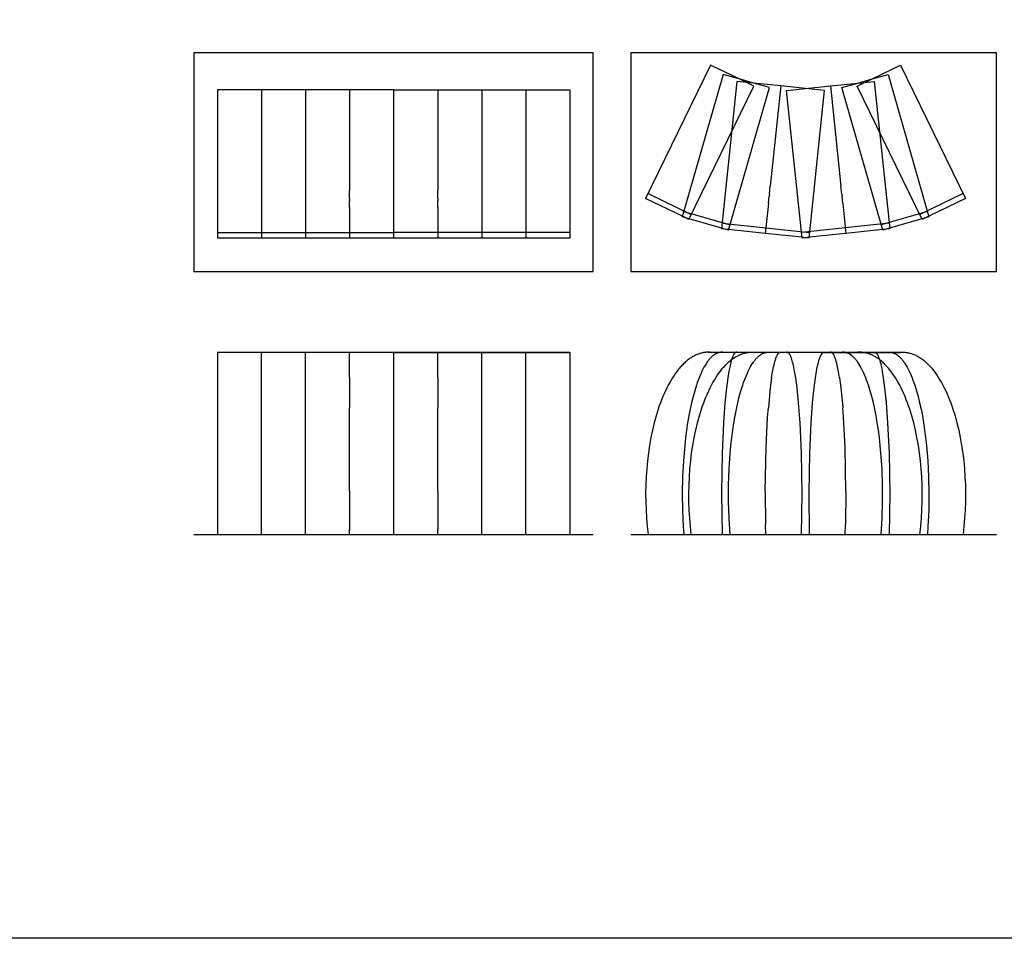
# Model space of a CAD drawing. Header units: metres. Extents: x 63115 to 703450, y -261936 to -53969.
# Tile 17 of 256: x 129591 to 153735, y -238269 to -215745. Entities that reach past the tile are written whole.
import ezdxf

# ---------------------------------------------------------------- set-up
doc = ezdxf.new("R2010")
doc.units = ezdxf.units.M
for name, color, linetype in [('_06dimentions50', 7, 'Continuous'), ('Make2D hidden lines', 253, 'Continuous'), ('Make2D visible lines', 1, 'Continuous'), ('Make2D$visible$lines', 1, 'Continuous')]:
    doc.layers.add(name, color=color, linetype=linetype)

msp = doc.modelspace()

# ---------------------------------------------------------------- linework, layer by layer
at = {"layer": '_06dimentions50'}
msp.add_lwpolyline([(63115, -192340.6), (326469, -192340.6), (326469, -238268.9), (63115, -238268.9)], close=True, dxfattribs=at)
at = {"layer": 'Make2D hidden lines'}
for points in [[(147229.5, -217198.1), (146839, -217086.1)], [(147582.8, -217299.4), (147178.8, -217256.9)], [(147594.6, -217376.1), (147229.5, -217198.1)], [(150128.7, -217376.1), (150493.8, -217198.1)], [(150140.5, -217299.4), (150544.5, -217256.9)], [(150493.8, -217198.1), (150884.3, -217086.1)], [(147973.3, -217411.3), (147582.8, -217299.4)], [(148396.3, -217482.7), (148861.6, -217433.8)], [(149327, -217482.7), (148861.6, -217433.8)], [(149750, -217411.3), (150140.5, -217299.4)], [(144999.7, -220004.6), (146060.3, -220521.9)], [(152723.6, -220004.6), (151663, -220521.9)], [(145921.6, -220605.1), (145841.2, -220565.9)], [(145874.3, -220450.5), (147008.6, -220775.8)], [(146007.6, -220629.8), (145921.6, -220605.1)], [(151849, -220450.5), (150714.7, -220775.8)], [(151801.7, -220605.1), (151715.6, -220629.8)], [(151882.1, -220565.9), (151801.7, -220605.1)], [(146886.5, -220881.8), (146800.4, -220857.1)], [(146813, -220737.7), (147887.1, -220850.6)], [(146975.5, -220891.2), (146886.5, -220881.8)], [(147887.1, -220850.6), (148961.1, -220963.5)], [(149836.2, -220850.6), (148762.2, -220963.5)], [(150910.3, -220737.7), (149836.2, -220850.6)], [(150836.8, -220881.8), (150747.8, -220891.2)], [(150922.9, -220857.1), (150836.8, -220881.8)], [(134442.2, -220963.5), (135522.2, -220963.5)], [(135522.2, -220963.5), (136602.2, -220963.5)], [(136602.2, -220963.5), (137682.2, -220963.5)], [(137682.2, -220963.5), (138762.2, -220963.5)], [(139842.2, -220963.5), (138762.2, -220963.5)], [(140922.2, -220963.5), (139842.2, -220963.5)], [(142002.2, -220963.5), (140922.2, -220963.5)], [(143082.2, -220963.5), (142002.2, -220963.5)], [(148861.6, -221089.4), (148774.4, -221080.2)], [(148948.9, -221080.2), (148861.6, -221089.4)]]:
    msp.add_lwpolyline(points, dxfattribs=at)
at = {"layer": 'Make2D visible lines'}
for points in [[(133865.2, -221919.8), (143650.8, -221919.8), (143650.8, -216554.7), (133865.2, -216554.7), (133865.2, -221919.8)], [(144576.2, -221919.8), (153542.7, -221919.8), (153542.7, -216554.7), (144576.2, -216554.7), (144576.2, -221919.8)], [(133865.2, -228364), (143650.8, -228364)], [(144576.2, -228364), (153542.7, -228364)]]:
    msp.add_lwpolyline(points, dxfattribs=at)
at = {"layer": 'Make2D$visible$lines'}
for points in [[(146534, -216858.9), (144940.3, -220126.5)], [(147229.5, -217198.1), (146534, -216858.9)], [(150493.8, -217198.1), (151189.3, -216858.9)], [(151189.3, -216858.9), (152783, -220126.5)], [(146839, -217086.1), (145836.9, -220580.8)], [(147178.8, -217256.9), (146798.8, -220872.6)], [(147582.8, -217299.4), (147229.5, -217198.1)], [(150140.5, -217299.4), (150493.8, -217198.1)], [(150544.5, -217256.9), (150924.5, -220872.6)], [(150884.3, -217086.1), (151886.4, -220580.8)], [(134442.2, -217463.5), (134442.2, -221099.1)], [(135522.2, -217463.5), (134442.2, -217463.5)], [(135522.2, -217463.5), (135522.2, -221099.1)], [(136602.2, -217463.5), (135522.2, -217463.5)], [(136602.2, -217463.5), (136602.2, -221099.1)], [(137682.2, -217463.5), (136602.2, -217463.5)], [(137682.2, -217463.5), (137682.2, -219930.4)], [(138762.2, -217463.5), (137682.2, -217463.5)], [(138762.2, -217463.5), (139842.2, -217463.5)], [(138762.2, -221099.1), (138762.2, -217463.5)], [(139842.2, -217463.5), (139842.2, -219930.4)], [(139842.2, -217463.5), (140922.2, -217463.5)], [(140922.2, -217463.5), (140922.2, -221099.1)], [(140922.2, -217463.5), (142002.2, -217463.5)], [(142002.2, -217463.5), (142002.2, -221099.1)], [(142002.2, -217463.5), (143082.2, -217463.5)], [(143082.2, -217463.5), (143082.2, -221099.1)], [(146000.8, -220643.8), (147594.6, -217376.1)], [(146971.2, -220906.1), (147973.3, -217411.3)], [(148252.9, -217369.8), (147582.8, -217299.4)], [(148252.9, -217369.8), (147995.1, -219823.1)], [(148861.6, -217433.8), (148252.9, -217369.8)], [(148776.3, -221098.4), (148396.3, -217482.7)], [(148861.6, -217433.8), (149470.4, -217369.8)], [(148947, -221098.4), (149327, -217482.7)], [(149470.4, -217369.8), (150140.5, -217299.4)], [(149470.4, -217369.8), (149728.2, -219823.1)], [(150752.1, -220906.1), (149750, -217411.3)], [(151722.5, -220643.8), (150128.7, -217376.1)], [(137682.2, -220132.6), (137682.2, -219930.4)], [(139842.2, -220132.6), (139842.2, -219930.4)], [(147973.9, -220024.3), (147995.1, -219823.1)], [(149749.4, -220024.3), (149728.2, -219823.1)], [(137682.2, -220132.6), (137682.2, -220188.4)], [(137682.2, -220361.7), (137682.2, -220188.4)], [(139842.2, -220132.6), (139842.2, -220188.4)], [(139842.2, -220361.7), (139842.2, -220188.4)], [(145841.2, -220565.9), (144940.3, -220126.5)], [(147950, -220252.1), (147968.1, -220079.8)], [(147973.9, -220024.3), (147968.1, -220079.8)], [(149749.4, -220024.3), (149755.2, -220079.8)], [(149773.3, -220252.1), (149755.2, -220079.8)], [(152783, -220126.5), (151882.1, -220565.9)], [(137682.2, -220361.7), (137682.2, -221099)], [(139842.2, -220361.7), (139842.2, -221099)], [(147950, -220252.1), (147872.9, -220985.3)], [(149773.3, -220252.1), (149850.4, -220985.3)], [(145921.6, -220605.1), (145836.9, -220580.8)], [(146000.8, -220643.8), (145921.6, -220605.1)], [(146800.4, -220857.1), (146007.6, -220629.8)], [(151715.6, -220629.8), (150922.9, -220857.1)], [(151801.7, -220605.1), (151722.5, -220643.8)], [(151886.4, -220580.8), (151801.7, -220605.1)], [(146886.5, -220881.8), (146798.8, -220872.6)], [(146971.2, -220906.1), (146886.5, -220881.8)], [(147872.9, -220985.5), (146975.5, -220891.2)], [(150747.8, -220891.2), (149850.4, -220985.5)], [(150836.8, -220881.8), (150752.1, -220906.1)], [(150924.5, -220872.6), (150836.8, -220881.8)], [(135522.2, -221099.1), (134442.2, -221099.1)], [(136602.2, -221099.1), (135522.2, -221099.1)], [(137682.2, -221099.1), (136602.2, -221099.1)], [(137682.2, -221099.1), (137682.2, -221099)], [(138762.2, -221099.1), (137682.2, -221099.1)], [(139842.2, -221099.1), (138762.2, -221099.1)], [(139842.2, -221099.1), (139842.2, -221099)], [(140922.2, -221099.1), (139842.2, -221099.1)], [(142002.2, -221099.1), (140922.2, -221099.1)], [(143082.2, -221099.1), (142002.2, -221099.1)], [(147872.9, -220985.5), (147872.9, -220985.3)], [(148774.4, -221080.2), (147872.9, -220985.5)], [(148861.6, -221089.4), (148776.3, -221098.4)], [(148947, -221098.4), (148861.6, -221089.4)], [(149850.4, -220985.5), (148948.9, -221080.2)], [(149850.4, -220985.5), (149850.4, -220985.3)], [(134442.2, -223899.2), (135522.2, -223899.2)], [(134442.2, -223899.2), (134442.2, -228364)], [(135522.2, -223901.9), (134442.2, -223901.9)], [(135522.2, -223899.2), (136602.2, -223899.2)], [(135522.2, -228364), (135522.2, -223899.2)], [(136602.2, -223901.9), (135522.2, -223901.9)], [(136602.2, -223899.2), (137682.2, -223899.2)], [(136602.2, -228364), (136602.2, -223899.2)], [(137682.2, -223901.9), (136602.2, -223901.9)], [(137682.2, -223899.2), (138762.2, -223899.2)], [(137682.2, -224520.2), (137682.2, -223899.2)], [(138762.2, -223901.9), (137682.2, -223901.9)], [(138762.2, -223899.2), (139842.2, -223899.2)], [(138762.2, -223899.6), (138762.2, -223899.2)], [(138762.2, -223899.6), (138762.2, -223899.6)], [(138762.2, -223900.2), (138762.2, -223899.6)], [(138762.2, -223900.3), (138762.2, -223900.2)], [(138762.2, -223900.6), (138762.2, -223900.3)], [(138762.2, -223900.7), (138762.2, -223900.6)], [(138762.2, -223901.3), (138762.2, -223900.7)], [(138762.2, -223901.4), (138762.2, -223901.3)], [(138762.2, -228364), (138762.2, -223901.4)], [(138762.2, -223901.9), (139842.2, -223901.9)], [(139842.2, -223899.2), (140922.2, -223899.2)], [(139842.2, -224520.2), (139842.2, -223899.2)], [(139842.2, -223901.9), (140922.2, -223901.9)], [(140922.2, -223899.2), (142002.2, -223899.2)], [(140922.2, -228364), (140922.2, -223899.2)], [(140922.2, -223901.9), (142002.2, -223901.9)], [(142002.2, -223899.2), (143082.2, -223899.2)], [(142002.2, -228364), (142002.2, -223899.2)], [(142002.2, -223901.9), (143082.2, -223901.9)], [(143082.2, -223899.2), (143082.2, -228364)], [(146474.6, -223899.2), (146451.3, -223899.6), (146428, -223900.9), (146405.9, -223902.7), (146383.9, -223905.4), (146361.6, -223908.7), (146339.4, -223912.8), (146316.9, -223917.8), (146294.6, -223923.4), (146272.1, -223929.8), (146249.9, -223937), (146227.5, -223944.9), (146205.3, -223953.5), (146182.9, -223963), (146160.8, -223973.2), (146140.6, -223983.2), (146120.6, -223993.6), (146098.3, -224006.1), (146076.3, -224019.2), (146054.1, -224033.2), (146032.3, -224047.8), (146010.2, -224063.4), (145988.5, -224079.5), (145968.8, -224094.9), (145949.4, -224110.7), (145929.8, -224127.2), (145910.6, -224144.2), (145889.1, -224164.1), (145868, -224184.3), (145848.9, -224203.5), (145830.1, -224222.9), (145809.2, -224245.5), (145788.6, -224268.5), (145767.9, -224292.5), (145747.7, -224316.9), (145711.4, -224362.8), (145675.7, -224411), (145637, -224466.8), (145599, -224525), (145565.5, -224579.7), (145529.1, -224642.7), (145493.8, -224707.6), (145459.6, -224774.6), (145426.2, -224843.7), (145393.7, -224915.2), (145362.6, -224987.6), (145332.6, -225061.6), (145303.6, -225137.6), (145275.6, -225215.4), (145248.5, -225295.1), (145197.4, -225459.5), (145150.3, -225631.7), (145107, -225812.3), (145070.2, -225989.7), (145035.8, -226183.2), (145007.9, -226371.3), (144984.6, -226563.9), (144966.1, -226759.1), (144952.6, -226956.4), (144944, -227155.1), (144940.4, -227353.2), (144941.9, -227561.9), (144948.8, -227767.1), (144960.9, -227971), (144977.8, -228168.7), (144999.7, -228364)], [(146801.6, -223899.2), (146794.4, -223899.3), (146787.1, -223899.6), (146779.7, -223900.1), (146772.3, -223900.9), (146765.4, -223901.7), (146758.5, -223902.7), (146751.5, -223904), (146744.6, -223905.4), (146737.7, -223906.9), (146730.7, -223908.7), (146723.7, -223910.7), (146716.7, -223912.8), (146709.5, -223915.2), (146702.4, -223917.8), (146695.4, -223920.5), (146688.5, -223923.4), (146681.3, -223926.6), (146674.3, -223929.9), (146667.3, -223933.4), (146660.3, -223937), (146653.2, -223940.9), (146646.2, -223945), (146639.2, -223949.2), (146632.3, -223953.5), (146625.2, -223958.3), (146618.2, -223963.1), (146611.2, -223968.1), (146604.3, -223973.2), (146591.6, -223983.2), (146579.1, -223993.6), (146564.9, -224006.2), (146551.2, -224019.2), (146537.1, -224033.3), (146523.5, -224047.8), (146509.6, -224063.5), (146496, -224079.5), (146483.6, -224094.9), (146471.4, -224110.7), (146459.1, -224127.3), (146447, -224144.2), (146433.4, -224164.2), (146420.2, -224184.3), (146396.4, -224222.9), (146370.3, -224268.5), (146344.6, -224316.9), (146321.8, -224362.8), (146299.4, -224411), (146275, -224466.8), (146251.1, -224525), (146230.1, -224579.7), (146207.1, -224642.7), (146185, -224707.6), (146142.4, -224843.7), (146102.5, -224987.6), (146065.4, -225137.6), (146030.7, -225295.1), (145998.6, -225459.5), (145969, -225631.7), (145941.8, -225812.3), (145918.6, -225989.7), (145897, -226183.2), (145864.8, -226563.9), (145844.6, -226956.4), (145837, -227353.2), (145842.2, -227767.1), (145860.5, -228168.7), (145874.3, -228364)], [(146060.3, -228364), (146038.4, -228168.7), (146021.4, -227971), (146009.3, -227767.1), (146002.5, -227561.9), (146001, -227353.2), (146004.6, -227155.1), (146013.2, -226956.4), (146026.7, -226759.1), (146045.2, -226563.9), (146068.5, -226371.3), (146096.4, -226183.2), (146130.8, -225989.7), (146167.6, -225812.3), (146210.9, -225631.7), (146258, -225459.5), (146309.1, -225295.1), (146336.1, -225215.4), (146364.2, -225137.6), (146393.2, -225061.6), (146423.2, -224987.6), (146454.3, -224915.2), (146486.8, -224843.7), (146520.1, -224774.6), (146554.4, -224707.6), (146589.7, -224642.7), (146626.1, -224579.7), (146659.6, -224525), (146697.6, -224466.8), (146736.3, -224411), (146772, -224362.8), (146808.3, -224316.9), (146828.5, -224292.5), (146849.2, -224268.5), (146869.7, -224245.5), (146890.7, -224222.9), (146909.5, -224203.5), (146928.6, -224184.3), (146949.7, -224164.1), (146971.2, -224144.2), (146990.4, -224127.2), (147010, -224110.7), (147029.4, -224094.9), (147049.1, -224079.5), (147070.8, -224063.4), (147092.8, -224047.8), (147114.6, -224033.2), (147136.8, -224019.2), (147158.8, -224006.1), (147181.2, -223993.6), (147201.2, -223983.2), (147221.4, -223973.2), (147243.5, -223963), (147265.9, -223953.5), (147288.1, -223944.9), (147310.4, -223937), (147332.7, -223929.8), (147355.2, -223923.4), (147377.5, -223917.8), (147400, -223912.8), (147422.2, -223908.7), (147444.4, -223905.4), (147466.5, -223902.7), (147488.6, -223900.9), (147511.9, -223899.6), (147535.2, -223899.2)], [(146474.6, -223899.2), (146801.6, -223899.2)], [(146534, -223901.9), (146519.2, -223900.7), (146504.4, -223899.9), (146489.5, -223899.4), (146474.7, -223899.2)], [(146839, -223901.9), (146534, -223901.9)], [(147164.7, -223899.2), (147164, -223899.2), (147163.3, -223899.3), (147162.6, -223899.3), (147161.9, -223899.3), (147161.2, -223899.4), (147160.5, -223899.5), (147159.8, -223899.5), (147159.1, -223899.6), (147158.4, -223899.7), (147157.7, -223899.9), (147157, -223900), (147156.3, -223900.1), (147154.9, -223900.5), (147153.6, -223900.9), (147152.2, -223901.3), (147150.9, -223901.7), (147149.6, -223902.2), (147148.3, -223902.7), (147146.9, -223903.3), (147145.6, -223904), (147144.3, -223904.6), (147143, -223905.4), (147141.7, -223906.1), (147140.4, -223907), (147139.1, -223907.8), (147137.8, -223908.7), (147136.4, -223909.7), (147135.1, -223910.7), (147133.7, -223911.8), (147132.4, -223912.8), (147131.1, -223914), (147129.7, -223915.2), (147128.4, -223916.5), (147127.1, -223917.7), (147125.7, -223919.1), (147124.4, -223920.5), (147121.7, -223923.4), (147119, -223926.6), (147116.4, -223929.8), (147113.7, -223933.4), (147111.1, -223937), (147108.4, -223940.9), (147105.8, -223944.9), (147103.1, -223949.2), (147100.5, -223953.5), (147097.8, -223958.2), (147095.2, -223962.9), (147089.8, -223973.2), (147085.6, -223982), (147080.3, -223993.6), (147075, -224006.1), (147069.7, -224019.2), (147064.4, -224033.2), (147054, -224063.2), (147048.8, -224079.5), (147039.4, -224110.7), (147030.2, -224144.2), (147020, -224184.3), (147001.1, -224268.5), (146982.7, -224362.8), (146955.9, -224525), (146922.6, -224774.6), (146885.4, -225137.6), (146848.9, -225631.7), (146814.9, -226371.3), (146798.8, -227353.2), (146813, -228364)], [(146801.6, -223899.2), (147164.7, -223899.2)], [(146839, -223901.9), (146829.7, -223900.7), (146820.3, -223899.9), (146815.6, -223899.6), (146811, -223899.4), (146806.3, -223899.3), (146801.6, -223899.2)], [(147178.8, -223901.9), (146839, -223901.9)], [(147008.6, -228364), (146984.1, -227971), (146972.2, -227561.9), (146973.5, -227155.1), (146987.5, -226759.1), (147013.7, -226371.3), (147031.3, -226183.2), (147052.9, -225989.7), (147076.1, -225812.3), (147103.2, -225631.7), (147132.9, -225459.5), (147165, -225295.1), (147199.6, -225137.6), (147236.7, -224987.6), (147276.7, -224843.7), (147319.2, -224707.6), (147341.4, -224642.7), (147364.3, -224579.7), (147385.4, -224525), (147409.3, -224466.8), (147433.6, -224411), (147456.1, -224362.8), (147478.9, -224316.9), (147504.6, -224268.5), (147530.7, -224222.9), (147554.5, -224184.3), (147567.7, -224164.2), (147581.3, -224144.2), (147593.3, -224127.3), (147605.7, -224110.7), (147617.8, -224094.9), (147630.3, -224079.5), (147643.9, -224063.5), (147657.8, -224047.8), (147671.4, -224033.3), (147685.5, -224019.2), (147699.2, -224006.2), (147713.4, -223993.6), (147725.8, -223983.2), (147738.6, -223973.2), (147745.5, -223968.1), (147752.5, -223963.1), (147759.5, -223958.3), (147766.6, -223953.5), (147773.5, -223949.2), (147780.5, -223945), (147787.5, -223940.9), (147794.6, -223937), (147801.5, -223933.4), (147808.5, -223929.9), (147815.6, -223926.6), (147822.7, -223923.4), (147829.7, -223920.5), (147836.7, -223917.8), (147843.8, -223915.2), (147851, -223912.8), (147858, -223910.7), (147865, -223908.7), (147871.9, -223906.9), (147878.9, -223905.4), (147885.8, -223904), (147892.8, -223902.7), (147899.7, -223901.7), (147906.6, -223900.9), (147914, -223900.1), (147921.4, -223899.6), (147928.7, -223899.3), (147936, -223899.2)], [(147164.7, -223899.2), (147292.8, -223899.2)], [(147178.8, -223901.9), (147177.9, -223901.5), (147177.1, -223901.3), (147176.2, -223901), (147175.3, -223900.7), (147174.4, -223900.5), (147173.5, -223900.3), (147172.6, -223900.1), (147171.7, -223899.9), (147170.9, -223899.7), (147170, -223899.6), (147169.1, -223899.5), (147168.2, -223899.4), (147167.3, -223899.3), (147166.4, -223899.3), (147165.5, -223899.2), (147164.7, -223899.2)], [(147294.4, -223901.9), (147178.8, -223901.9)], [(147292.8, -223899.2), (147535.1, -223899.2)], [(147475.7, -223901.9), (147294.4, -223901.9)], [(147594.6, -223901.9), (147475.7, -223901.9)], [(147535.2, -223899.2), (147935.9, -223899.2)], [(147535.2, -223899.2), (147550.1, -223899.4), (147564.9, -223899.9), (147579.8, -223900.7), (147594.6, -223901.9)], [(147973.3, -223901.9), (147594.6, -223901.9)], [(147936, -223899.2), (148238.7, -223899.2)], [(147936, -223899.2), (147940.6, -223899.3), (147945.3, -223899.4), (147950, -223899.6), (147954.6, -223899.9), (147964, -223900.7), (147973.3, -223901.9)], [(148252.9, -223901.9), (147973.3, -223901.9)], [(148030.1, -224523.9), (148053.9, -224378.7), (148078.1, -224254.5), (148097.1, -224172), (148109.4, -224125.3), (148121.8, -224082.8), (148129.1, -224060.1), (148135.4, -224041.9), (148142.7, -224022), (148149, -224006.1), (148155.4, -223991.2), (148161.8, -223977.5), (148165.4, -223970.2), (148169.3, -223962.9), (148172.4, -223957.3), (148175.6, -223951.7), (148179.8, -223944.9), (148183, -223940), (148186.2, -223935.6), (148189.4, -223931.2), (148192.6, -223927.2), (148194.7, -223924.7), (148196.9, -223922.2), (148198.5, -223920.5), (148200.1, -223918.8), (148202.2, -223916.7), (148204.4, -223914.7), (148206, -223913.3), (148207.6, -223911.9), (148209.2, -223910.7), (148210.8, -223909.5), (148212.3, -223908.4), (148213.9, -223907.3), (148215.5, -223906.3), (148217.1, -223905.4), (148218.1, -223904.8), (148219.2, -223904.2), (148220.3, -223903.7), (148221.3, -223903.2), (148222.9, -223902.5), (148223.7, -223902.2), (148224.5, -223901.9), (148225.5, -223901.5), (148226.6, -223901.2), (148227.6, -223900.9), (148228.7, -223900.6), (148229.5, -223900.4), (148230.3, -223900.2), (148231.1, -223900), (148231.8, -223899.9), (148232.7, -223899.7), (148233.6, -223899.6), (148234.4, -223899.5), (148235.3, -223899.4), (148236.2, -223899.3), (148237, -223899.3), (148237.9, -223899.2), (148238.8, -223899.2)], [(148238.8, -223899.2), (148410.5, -223899.2)], [(148238.8, -223899.2), (148239.6, -223899.2), (148240.5, -223899.3), (148241.4, -223899.3), (148242.3, -223899.4), (148243.2, -223899.5), (148244.1, -223899.6), (148245, -223899.7), (148245.8, -223899.9), (148246.7, -223900.1), (148247.6, -223900.3), (148248.5, -223900.5), (148249.4, -223900.7), (148250.3, -223901), (148251.1, -223901.3), (148252, -223901.5), (148252.9, -223901.9)], [(148396.3, -223901.9), (148252.9, -223901.9)], [(148410.5, -223899.2), (148409.6, -223899.2), (148408.7, -223899.3), (148407.8, -223899.3), (148406.9, -223899.4), (148406, -223899.5), (148405.2, -223899.6), (148404.3, -223899.7), (148403.4, -223899.9), (148402.5, -223900.1), (148401.6, -223900.3), (148400.7, -223900.5), (148399.8, -223900.7), (148399, -223901), (148398.1, -223901.3), (148397.2, -223901.5), (148396.3, -223901.9)], [(148396.3, -223901.9), (148424.6, -223901.9)], [(148410.5, -223899.2), (148825.6, -223899.2)], [(148410.5, -223899.2), (148410.5, -223899.2)], [(148762.2, -228364), (148776.3, -227353.2), (148760.2, -226371.3), (148726.2, -225631.7), (148689.7, -225137.6), (148652.5, -224774.6), (148619.2, -224525), (148592.4, -224362.8), (148574, -224268.5), (148555.1, -224184.3), (148544.9, -224144.2), (148535.7, -224110.7), (148526.4, -224079.5), (148515.9, -224047.8), (148510.7, -224033.2), (148505.4, -224019.2), (148500.2, -224006.1), (148494.9, -223993.6), (148489.6, -223982), (148485.3, -223973.2), (148480, -223962.9), (148477.4, -223958.2), (148474.7, -223953.5), (148472.1, -223949.2), (148469.4, -223944.9), (148466.8, -223940.9), (148464.1, -223937), (148461.4, -223933.4), (148458.7, -223929.8), (148456.1, -223926.6), (148453.4, -223923.4), (148450.8, -223920.5), (148449.4, -223919.1), (148448, -223917.7), (148446.7, -223916.5), (148445.4, -223915.2), (148444.1, -223914), (148442.7, -223912.8), (148441.4, -223911.8), (148440.1, -223910.7), (148438.7, -223909.7), (148437.4, -223908.7), (148436.1, -223907.8), (148434.8, -223907), (148433.4, -223906.1), (148432.1, -223905.4), (148430.8, -223904.6), (148429.5, -223904), (148428.2, -223903.3), (148426.8, -223902.7), (148425.5, -223902.2), (148424.2, -223901.7), (148422.9, -223901.3), (148421.6, -223900.9), (148420.2, -223900.5), (148418.8, -223900.1), (148418.1, -223900), (148417.4, -223899.9), (148416.7, -223899.7), (148416, -223899.6), (148415.3, -223899.5), (148414.6, -223899.5), (148413.9, -223899.4), (148413.2, -223899.3), (148412.5, -223899.3), (148411.9, -223899.3), (148411.2, -223899.2), (148410.5, -223899.2)], [(149327, -223901.9), (148424.6, -223901.9)], [(148825.6, -223899.2), (149312.8, -223899.2)], [(148961.1, -228364), (148947, -227353.2), (148963.1, -226371.3), (148997.1, -225631.7), (149033.6, -225137.6), (149070.8, -224774.6), (149104.1, -224525), (149130.9, -224362.8), (149149.3, -224268.5), (149168.2, -224184.3), (149178.4, -224144.2), (149187.6, -224110.7), (149196.9, -224079.5), (149207.4, -224047.8), (149212.6, -224033.2), (149217.8, -224019.2), (149223.1, -224006.1), (149228.4, -223993.6), (149233.7, -223982), (149238, -223973.2), (149243.3, -223962.9), (149245.9, -223958.2), (149248.6, -223953.5), (149251.2, -223949.2), (149253.9, -223944.9), (149256.5, -223940.9), (149259.2, -223937), (149261.9, -223933.4), (149264.6, -223929.8), (149267.2, -223926.6), (149269.9, -223923.4), (149272.5, -223920.5), (149273.9, -223919.1), (149275.3, -223917.7), (149276.6, -223916.5), (149277.9, -223915.2), (149279.2, -223914), (149280.6, -223912.8), (149281.9, -223911.8), (149283.2, -223910.7), (149284.6, -223909.7), (149285.9, -223908.7), (149287.2, -223907.8), (149288.5, -223907), (149289.9, -223906.1), (149291.2, -223905.4), (149292.5, -223904.6), (149293.8, -223904), (149295.1, -223903.3), (149296.5, -223902.7), (149297.7, -223902.2), (149299.1, -223901.7), (149300.4, -223901.3), (149301.7, -223900.9), (149303.1, -223900.5), (149304.5, -223900.1), (149305.2, -223900), (149305.9, -223899.9), (149306.6, -223899.7), (149307.3, -223899.6), (149308, -223899.5), (149308.7, -223899.5), (149309.4, -223899.4), (149310.1, -223899.3), (149310.8, -223899.3), (149311.5, -223899.3), (149312.1, -223899.2), (149312.8, -223899.2)], [(149312.8, -223899.2), (149484.5, -223899.2)], [(149312.8, -223899.2), (149313.7, -223899.2), (149314.6, -223899.3), (149315.5, -223899.3), (149316.4, -223899.4), (149317.3, -223899.5), (149318.2, -223899.6), (149319, -223899.7), (149319.9, -223899.9), (149320.8, -223900.1), (149321.7, -223900.3), (149322.6, -223900.5), (149323.5, -223900.7), (149324.3, -223901), (149325.2, -223901.3), (149326.1, -223901.5), (149327, -223901.9)], [(149327, -223901.9), (149470.4, -223901.9)], [(149484.5, -223899.2), (149483.7, -223899.2), (149482.8, -223899.3), (149481.9, -223899.3), (149481, -223899.4), (149480.1, -223899.5), (149479.2, -223899.6), (149478.3, -223899.7), (149477.5, -223899.9), (149476.6, -223900.1), (149475.7, -223900.3), (149474.8, -223900.5), (149473.9, -223900.7), (149473, -223901), (149472.2, -223901.3), (149471.3, -223901.5), (149470.4, -223901.9)], [(149470.4, -223901.9), (149750, -223901.9)], [(149693.2, -224523.9), (149669.4, -224378.7), (149645.2, -224254.5), (149626.2, -224172), (149613.9, -224125.3), (149601.5, -224082.8), (149594.2, -224060.1), (149587.9, -224041.9), (149580.6, -224022), (149574.3, -224006.1), (149567.9, -223991.2), (149561.5, -223977.5), (149557.9, -223970.2), (149554, -223962.9), (149550.9, -223957.3), (149547.7, -223951.7), (149543.5, -223944.9), (149540.3, -223940), (149537.1, -223935.6), (149533.9, -223931.2), (149530.7, -223927.2), (149528.6, -223924.7), (149526.4, -223922.2), (149524.8, -223920.5), (149523.2, -223918.8), (149521.1, -223916.7), (149518.9, -223914.7), (149517.3, -223913.3), (149515.7, -223911.9), (149514.1, -223910.7), (149512.5, -223909.5), (149511, -223908.4), (149509.4, -223907.3), (149507.8, -223906.3), (149506.2, -223905.4), (149505.1, -223904.8), (149504.1, -223904.2), (149503, -223903.7), (149502, -223903.2), (149500.4, -223902.5), (149499.6, -223902.2), (149498.8, -223901.9), (149497.8, -223901.5), (149496.7, -223901.2), (149495.7, -223900.9), (149494.6, -223900.6), (149493.8, -223900.4), (149493, -223900.2), (149492.2, -223900), (149491.4, -223899.9), (149490.6, -223899.7), (149489.7, -223899.6), (149488.9, -223899.5), (149488, -223899.4), (149487.1, -223899.3), (149486.3, -223899.3), (149485.4, -223899.2), (149484.5, -223899.2)], [(149484.6, -223899.2), (149787.3, -223899.2)], [(149787.3, -223899.2), (149782.7, -223899.3), (149778, -223899.4), (149773.3, -223899.6), (149768.7, -223899.9), (149759.3, -223900.7), (149750, -223901.9)], [(149750, -223901.9), (150128.7, -223901.9)], [(150714.7, -228364), (150739.2, -227971), (150751.1, -227561.9), (150749.8, -227155.1), (150735.8, -226759.1), (150709.6, -226371.3), (150692, -226183.2), (150670.4, -225989.7), (150647.2, -225812.3), (150620, -225631.7), (150590.4, -225459.5), (150558.3, -225295.1), (150523.6, -225137.6), (150486.6, -224987.6), (150446.6, -224843.7), (150404, -224707.6), (150381.9, -224642.7), (150359, -224579.7), (150337.9, -224525), (150314, -224466.8), (150289.7, -224411), (150267.2, -224362.8), (150244.4, -224316.9), (150218.7, -224268.5), (150192.6, -224222.9), (150168.8, -224184.3), (150155.6, -224164.2), (150142, -224144.2), (150129.9, -224127.3), (150117.6, -224110.7), (150105.4, -224094.9), (150093, -224079.5), (150079.4, -224063.5), (150065.5, -224047.8), (150051.9, -224033.3), (150037.8, -224019.2), (150024.1, -224006.2), (150009.9, -223993.6), (149997.5, -223983.2), (149984.7, -223973.2), (149977.8, -223968.1), (149970.8, -223963.1), (149963.8, -223958.3), (149956.7, -223953.5), (149949.8, -223949.2), (149942.8, -223945), (149935.8, -223940.9), (149928.7, -223937), (149921.7, -223933.4), (149914.8, -223929.9), (149907.7, -223926.6), (149900.5, -223923.4), (149893.6, -223920.5), (149886.6, -223917.8), (149879.5, -223915.2), (149872.3, -223912.8), (149865.3, -223910.7), (149858.3, -223908.7), (149851.4, -223906.9), (149844.4, -223905.4), (149837.5, -223904), (149830.5, -223902.7), (149823.6, -223901.7), (149816.7, -223900.9), (149809.3, -223900.1), (149801.9, -223899.6), (149794.6, -223899.3), (149787.3, -223899.2)], [(149787.4, -223899.2), (150188.1, -223899.2)], [(150188.1, -223899.2), (150173.2, -223899.4), (150158.4, -223899.9), (150143.5, -223900.7), (150128.7, -223901.9)], [(150128.7, -223901.9), (150247.6, -223901.9)], [(151663, -228364), (151684.9, -228168.7), (151701.8, -227971), (151714, -227767.1), (151720.8, -227561.9), (151722.3, -227353.2), (151718.7, -227155.1), (151710.1, -226956.4), (151696.6, -226759.1), (151678.1, -226563.9), (151654.8, -226371.3), (151626.9, -226183.2), (151592.5, -225989.7), (151555.7, -225812.3), (151512.4, -225631.7), (151465.3, -225459.5), (151414.2, -225295.1), (151387.2, -225215.4), (151359.1, -225137.6), (151330.1, -225061.6), (151300.1, -224987.6), (151269, -224915.2), (151236.5, -224843.7), (151203.2, -224774.6), (151168.9, -224707.6), (151133.6, -224642.7), (151097.2, -224579.7), (151063.7, -224525), (151025.7, -224466.8), (150987, -224411), (150951.3, -224362.8), (150915, -224316.9), (150894.8, -224292.5), (150874.1, -224268.5), (150853.6, -224245.5), (150832.6, -224222.9), (150813.8, -224203.5), (150794.7, -224184.3), (150773.6, -224164.1), (150752.1, -224144.2), (150732.9, -224127.2), (150713.3, -224110.7), (150693.9, -224094.9), (150674.2, -224079.5), (150652.5, -224063.4), (150630.5, -224047.8), (150608.6, -224033.2), (150586.5, -224019.2), (150564.5, -224006.1), (150542.1, -223993.6), (150522.1, -223983.2), (150501.9, -223973.2), (150479.8, -223963), (150457.4, -223953.5), (150435.2, -223944.9), (150412.9, -223937), (150390.6, -223929.8), (150368.1, -223923.4), (150345.8, -223917.8), (150323.3, -223912.8), (150301.1, -223908.7), (150278.8, -223905.4), (150256.8, -223902.7), (150234.7, -223900.9), (150211.4, -223899.6), (150188.1, -223899.2)], [(150188.2, -223899.2), (150430.5, -223899.2)], [(150247.6, -223901.9), (150428.9, -223901.9)], [(150428.9, -223901.9), (150544.5, -223901.9)], [(150430.5, -223899.2), (150558.6, -223899.2)], [(150544.5, -223901.9), (150545.4, -223901.5), (150546.2, -223901.3), (150547.1, -223901), (150548, -223900.7), (150548.9, -223900.5), (150549.8, -223900.3), (150550.7, -223900.1), (150551.6, -223899.9), (150552.4, -223899.7), (150553.3, -223899.6), (150554.2, -223899.5), (150555.1, -223899.4), (150556, -223899.3), (150556.9, -223899.3), (150557.8, -223899.2), (150558.6, -223899.2)], [(150544.5, -223901.9), (150884.3, -223901.9)], [(150558.6, -223899.2), (150921.7, -223899.2)], [(150558.6, -223899.2), (150559.3, -223899.2), (150560, -223899.3), (150560.7, -223899.3), (150561.4, -223899.3), (150562.1, -223899.4), (150562.8, -223899.5), (150563.5, -223899.5), (150564.2, -223899.6), (150564.9, -223899.7), (150565.6, -223899.9), (150566.3, -223900), (150567, -223900.1), (150568.4, -223900.5), (150569.7, -223900.9), (150571.1, -223901.3), (150572.4, -223901.7), (150573.7, -223902.2), (150575, -223902.7), (150576.3, -223903.3), (150577.7, -223904), (150579, -223904.6), (150580.3, -223905.4), (150581.6, -223906.1), (150582.9, -223907), (150584.2, -223907.8), (150585.5, -223908.7), (150586.9, -223909.7), (150588.2, -223910.7), (150589.6, -223911.8), (150590.9, -223912.8), (150592.2, -223914), (150593.6, -223915.2), (150594.9, -223916.5), (150596.2, -223917.7), (150597.6, -223919.1), (150598.9, -223920.5), (150601.6, -223923.4), (150604.3, -223926.6), (150606.9, -223929.8), (150609.6, -223933.4), (150612.2, -223937), (150614.9, -223940.9), (150617.5, -223944.9), (150620.2, -223949.2), (150622.8, -223953.5), (150625.5, -223958.2), (150628.1, -223962.9), (150633.5, -223973.2), (150637.7, -223982), (150643, -223993.6), (150648.3, -224006.1), (150653.6, -224019.2), (150658.9, -224033.2), (150669.3, -224063.2), (150674.5, -224079.5), (150683.9, -224110.7), (150693.1, -224144.2), (150703.3, -224184.3), (150722.2, -224268.5), (150740.6, -224362.8), (150767.4, -224525), (150800.7, -224774.6), (150837.9, -225137.6), (150874.4, -225631.7), (150908.4, -226371.3), (150924.5, -227353.2), (150910.3, -228364)], [(150884.3, -223901.9), (150893.6, -223900.7), (150903, -223899.9), (150907.7, -223899.6), (150912.3, -223899.4), (150917, -223899.3), (150921.7, -223899.2)], [(150884.3, -223901.9), (151189.3, -223901.9)], [(150921.7, -223899.2), (151248.7, -223899.2)], [(150921.7, -223899.2), (150928.9, -223899.3), (150936.2, -223899.6), (150943.6, -223900.1), (150950.9, -223900.9), (150957.9, -223901.7), (150964.8, -223902.7), (150971.8, -223904), (150978.7, -223905.4), (150985.6, -223906.9), (150992.5, -223908.7), (150999.6, -223910.7), (151006.6, -223912.8), (151013.8, -223915.2), (151020.9, -223917.8), (151027.9, -223920.5), (151034.8, -223923.4), (151042, -223926.6), (151049, -223929.9), (151056, -223933.4), (151063, -223937), (151070.1, -223940.9), (151077.1, -223945), (151084.1, -223949.2), (151090.9, -223953.5), (151098.1, -223958.3), (151105.1, -223963.1), (151112.1, -223968.1), (151119, -223973.2), (151131.7, -223983.2), (151144.2, -223993.6), (151158.4, -224006.2), (151172.1, -224019.2), (151186.1, -224033.3), (151199.8, -224047.8), (151213.7, -224063.5), (151227.3, -224079.5), (151239.7, -224094.9), (151251.9, -224110.7), (151264.2, -224127.3), (151276.3, -224144.2), (151289.9, -224164.2), (151303.1, -224184.3), (151326.9, -224222.9), (151353, -224268.5), (151378.7, -224316.9), (151401.5, -224362.8), (151423.9, -224411), (151448.3, -224466.8), (151472.2, -224525), (151493.2, -224579.7), (151516.2, -224642.7), (151538.3, -224707.6), (151580.9, -224843.7), (151620.8, -224987.6), (151657.9, -225137.6), (151692.6, -225295.1), (151724.7, -225459.5), (151754.3, -225631.7), (151781.5, -225812.3), (151804.7, -225989.7), (151826.3, -226183.2), (151858.5, -226563.9), (151878.6, -226956.4), (151886.3, -227353.2), (151881.1, -227767.1), (151862.8, -228168.7), (151849, -228364)], [(151189.3, -223901.9), (151204.1, -223900.7), (151218.9, -223899.9), (151233.8, -223899.4), (151248.6, -223899.2)], [(151248.7, -223899.2), (151272, -223899.6), (151295.3, -223900.9), (151317.4, -223902.7), (151339.4, -223905.4), (151361.7, -223908.7), (151383.8, -223912.8), (151406.4, -223917.8), (151428.7, -223923.4), (151451.2, -223929.8), (151473.4, -223937), (151495.8, -223944.9), (151518, -223953.5), (151540.4, -223963), (151562.5, -223973.2), (151582.7, -223983.2), (151602.7, -223993.6), (151625, -224006.1), (151647, -224019.2), (151669.2, -224033.2), (151691, -224047.8), (151713.1, -224063.4), (151734.7, -224079.5), (151754.5, -224094.9), (151773.9, -224110.7), (151793.5, -224127.2), (151812.7, -224144.2), (151834.2, -224164.1), (151855.3, -224184.3), (151874.4, -224203.5), (151893.2, -224222.9), (151914.1, -224245.5), (151934.7, -224268.5), (151955.4, -224292.5), (151975.6, -224316.9), (152011.8, -224362.8), (152047.5, -224411), (152086.3, -224466.8), (152124.3, -224525), (152157.8, -224579.7), (152194.2, -224642.7), (152229.5, -224707.6), (152263.7, -224774.6), (152297.1, -224843.7), (152329.6, -224915.2), (152360.7, -224987.6), (152390.7, -225061.6), (152419.7, -225137.6), (152447.7, -225215.4), (152474.8, -225295.1), (152525.9, -225459.5), (152573, -225631.7), (152616.3, -225812.3), (152653.1, -225989.7), (152687.5, -226183.2), (152715.4, -226371.3), (152738.7, -226563.9), (152757.2, -226759.1), (152770.7, -226956.4), (152779.3, -227155.1), (152782.9, -227353.2), (152781.4, -227561.9), (152774.5, -227767.1), (152762.4, -227971), (152745.5, -228168.7), (152723.6, -228364)], [(137682.2, -224520.2), (137682.2, -225265.2)], [(139842.2, -224520.2), (139842.2, -225265.2)], [(148030.1, -224523.9), (147996.7, -224774.6), (147958.2, -225153), (147949, -225262.7)], [(149693.2, -224523.9), (149726.6, -224774.6), (149765.1, -225153), (149774.3, -225262.7)], [(137682.2, -227304.3), (137682.2, -225265.2)], [(139842.2, -227304.3), (139842.2, -225265.2)], [(147873, -227314.1), (147893.8, -226232.2), (147931.9, -225493.2), (147949, -225262.7)], [(149850.3, -227314.1), (149829.5, -226232.2), (149791.4, -225493.2), (149774.3, -225262.7)], [(137682.2, -227304.3), (137682.2, -228242.3)], [(139842.2, -227304.3), (139842.2, -228242.3)], [(147873, -227314.1), (147880.9, -228125.7)], [(149850.3, -227314.1), (149842.4, -228125.7)], [(147887.1, -228364), (147880.9, -228125.7)], [(149836.2, -228364), (149842.4, -228125.7)], [(137682.2, -228257.6), (137682.2, -228242.3)], [(137682.2, -228257.6), (137682.2, -228263.7)], [(137682.2, -228272.8), (137682.2, -228263.7)], [(137682.2, -228272.8), (137682.2, -228278.9)], [(137682.2, -228364), (137682.2, -228278.9)], [(139842.2, -228257.6), (139842.2, -228242.3)], [(139842.2, -228257.6), (139842.2, -228263.7)], [(139842.2, -228272.8), (139842.2, -228263.7)], [(139842.2, -228272.8), (139842.2, -228278.9)], [(139842.2, -228364), (139842.2, -228278.9)]]:
    msp.add_lwpolyline(points, dxfattribs=at)

doc.saveas('drawing.dxf')
